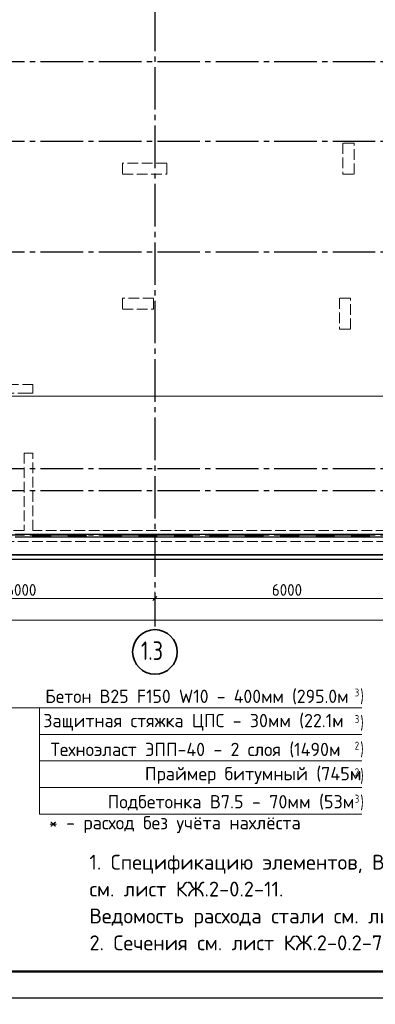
# Model space of a CAD drawing. Header units: millimetres. Extents: x 0 to 50400, y -145 to 35640.
# Tile 6 of 11: x 15465 to 23495, y -145 to 22104. Entities that reach past the tile are written whole.
import ezdxf

# ---------------------------------------------------------------- set-up
doc = ezdxf.new("R2010")
doc.units = ezdxf.units.MM
doc.linetypes.add('______2', pattern=[324, 240, -84])
doc.linetypes.add('______5', pattern=[1320, 960, -120, 120, -120])
for name, color, linetype, lineweight in [('Standard', 7, 'Continuous', 25), ('ЖБ Пилон', 7, 'Continuous', 35), ('ЖБ Плита Фундамента верхний уровень', 7, 'Continuous', 35), ('ЖБ Стена верхний уровень', 7, 'Continuous', 35), ('Общий01', 7, 'Continuous', 13), ('Позиционная метка номер позиции', 7, 'Continuous', 13), ('Размерная линия_ общее', 7, 'Continuous', 13), ('Текст_ общее', 7, 'Continuous', 25)]:
    doc.layers.add(name, color=color, linetype=linetype, lineweight=lineweight)
doc.layers.add('Оси', color=7, linetype='______5', lineweight=13, true_color=0x656565)
doc.styles.add('ISOCPEUR', font='txt')

msp = doc.modelspace()

# ---------------------------------------------------------------- linework, layer by layer
at = {"layer": 'Standard', "color": 7, "linetype": 'Continuous', "lineweight": 13, "transparency": 33554687}
msp.add_line((15910, 6554), (15910, 4154), dxfattribs=at)
at = {"layer": 'Standard', "color": 7, "linetype": 'Continuous', "lineweight": 25, "transparency": 33554687}
msp.add_lwpolyline([(0, 0), (50400, 0), (50400, 35640), (0, 35640), (0, 0)], close=True, dxfattribs=at)
at = {"layer": 'Standard', "color": 7, "linetype": 'Continuous', "lineweight": 50, "transparency": 33554687}
msp.add_lwpolyline([(2400, 35040), (49800, 35040), (49800, 600), (2400, 600), (2400, 35040)], close=True, dxfattribs=at)
at = {"layer": 'Standard', "color": 254, "linetype": 'Continuous', "lineweight": -3, "true_color": 0xc4c4ff, "transparency": 33554687}
msp.add_lwpolyline([(7915, 9912), (40315, 9912), (40315, 33012), (7915, 33012), (7915, 9912)], dxfattribs=at)
at = {"layer": 'ЖБ Пилон', "color": 253, "linetype": '______2', "lineweight": 13, "true_color": 0xa0a0a0, "transparency": 33554687}
for p, q in [((23015, 19312), (22765, 19312)), ((22765, 19312), (22765, 18612)), ((23015, 18612), (23015, 19312)), ((18785, 18862), (17785, 18862)), ((17785, 18862), (17785, 18612)), ((18785, 18612), (18785, 18862)), ((17785, 18612), (18785, 18612)), ((22765, 18612), (23015, 18612)), ((18485, 15812), (17785, 15812)), ((17785, 15812), (17785, 15562)), ((18485, 15562), (18485, 15812)), ((22935, 15812), (22685, 15812)), ((22685, 15812), (22685, 15112)), ((22935, 15112), (22935, 15812)), ((17785, 15562), (18485, 15562)), ((22685, 15112), (22935, 15112))]:
    msp.add_line(p, q, dxfattribs=at)
at = {"layer": 'ЖБ Плита Фундамента верхний уровень', "color": 7, "linetype": 'Continuous', "lineweight": 35, "transparency": 33554687}
msp.add_line((8715, 10012), (40215, 10012), dxfattribs=at)
at = {"layer": 'ЖБ Стена верхний уровень', "color": 253, "linetype": '______2', "lineweight": 13, "true_color": 0xa0a0a0, "transparency": 33554687}
for p, q in [((15765, 13862), (9265, 13862)), ((15765, 13662), (15765, 13862)), ((9265, 13662), (15565, 13662)), ((15565, 13662), (15765, 13662)), ((15565, 12312), (15765, 12312)), ((15565, 12312), (15565, 10562)), ((15765, 10562), (15765, 12312)), ((15565, 10562), (9265, 10562)), ((33465, 10562), (15765, 10562)), ((9265, 10312), (40165, 10312))]:
    msp.add_line(p, q, dxfattribs=at)
at = {"layer": 'Общий01', "color": 7, "linetype": 'Continuous', "lineweight": -3, "transparency": 33554687}
for p, q in [((16165, 10474), (15365, 10474)), ((15765, 10414), (15765, 10474)), ((16165, 10462), (15765, 10462)), ((16965, 10474), (16165, 10474)), ((16165, 10414), (16165, 10474)), ((16165, 10414), (16165, 10474)), ((16565, 10414), (16565, 10474)), ((16965, 10462), (16565, 10462)), ((17765, 10474), (16965, 10474)), ((16965, 10414), (16965, 10474)), ((16965, 10414), (16965, 10474)), ((17365, 10414), (17365, 10474)), ((17765, 10462), (17365, 10462)), ((18565, 10474), (17765, 10474)), ((17765, 10414), (17765, 10474)), ((17765, 10414), (17765, 10474)), ((18165, 10414), (18165, 10474)), ((18565, 10462), (18165, 10462)), ((19365, 10474), (18565, 10474)), ((18565, 10414), (18565, 10474)), ((18565, 10414), (18565, 10474)), ((18965, 10414), (18965, 10474)), ((19365, 10462), (18965, 10462)), ((20165, 10474), (19365, 10474)), ((19365, 10414), (19365, 10474)), ((19365, 10414), (19365, 10474)), ((19765, 10414), (19765, 10474)), ((20165, 10462), (19765, 10462)), ((20965, 10474), (20165, 10474)), ((20165, 10414), (20165, 10474)), ((20165, 10414), (20165, 10474)), ((20565, 10414), (20565, 10474)), ((20965, 10462), (20565, 10462)), ((21765, 10474), (20965, 10474)), ((20965, 10414), (20965, 10474)), ((20965, 10414), (20965, 10474)), ((21365, 10414), (21365, 10474)), ((21765, 10462), (21365, 10462)), ((22565, 10474), (21765, 10474)), ((21765, 10414), (21765, 10474)), ((21765, 10414), (21765, 10474)), ((22165, 10414), (22165, 10474)), ((22565, 10462), (22165, 10462)), ((23365, 10474), (22565, 10474)), ((22565, 10414), (22565, 10474)), ((22565, 10414), (22565, 10474)), ((22965, 10414), (22965, 10474)), ((23365, 10462), (22965, 10462)), ((24165, 10474), (23365, 10474)), ((23365, 10414), (23365, 10474)), ((23365, 10414), (23365, 10474)), ((16165, 10414), (15365, 10414)), ((16165, 10450), (15765, 10450)), ((16165, 10438), (15765, 10438)), ((16165, 10426), (15765, 10426)), ((16965, 10414), (16165, 10414)), ((16965, 10450), (16565, 10450)), ((16965, 10438), (16565, 10438)), ((16965, 10426), (16565, 10426)), ((17765, 10414), (16965, 10414)), ((17765, 10450), (17365, 10450)), ((17765, 10438), (17365, 10438)), ((17765, 10426), (17365, 10426)), ((18565, 10414), (17765, 10414)), ((18565, 10450), (18165, 10450)), ((18565, 10438), (18165, 10438)), ((18565, 10426), (18165, 10426)), ((19365, 10414), (18565, 10414)), ((19365, 10450), (18965, 10450)), ((19365, 10438), (18965, 10438)), ((19365, 10426), (18965, 10426)), ((20165, 10414), (19365, 10414)), ((20165, 10450), (19765, 10450)), ((20165, 10438), (19765, 10438)), ((20165, 10426), (19765, 10426)), ((20965, 10414), (20165, 10414)), ((20965, 10450), (20565, 10450)), ((20965, 10438), (20565, 10438)), ((20965, 10426), (20565, 10426)), ((21765, 10414), (20965, 10414)), ((21765, 10450), (21365, 10450)), ((21765, 10438), (21365, 10438)), ((21765, 10426), (21365, 10426)), ((22565, 10414), (21765, 10414)), ((22565, 10450), (22165, 10450)), ((22565, 10438), (22165, 10438)), ((22565, 10426), (22165, 10426)), ((23365, 10414), (22565, 10414)), ((23365, 10450), (22965, 10450)), ((23365, 10438), (22965, 10438)), ((23365, 10426), (22965, 10426)), ((24165, 10414), (23365, 10414))]:
    msp.add_line(p, q, dxfattribs=at)
at = {"layer": 'Оси', "color": 8, "linetype": '______5', "lineweight": -3, "transparency": 33554687}
for p, q in [((18515, 32912), (18515, 8389)), ((8015, 21162), (43012, 21162)), ((8015, 19362), (43012, 19362)), ((8015, 16862), (43012, 16862)), ((8015, 11962), (43012, 11962)), ((8015, 11462), (43012, 11462)), ((8015, 10462), (43012, 10462))]:
    msp.add_line(p, q, dxfattribs=at)
at = {"layer": 'Оси', "color": 7, "linetype": 'Continuous', "lineweight": 35, "transparency": 33554687}
msp.add_circle((18518, 7818), 503, dxfattribs=at)
at = {"layer": 'Позиционная метка номер позиции', "color": 7, "linetype": 'Continuous', "lineweight": 13, "transparency": 33554687}
for p, q in [((14728, 6554), (23188, 6554)), ((15910, 5954), (23188, 5954)), ((15910, 5354), (23188, 5354)), ((15910, 4754), (23188, 4754)), ((15910, 4154), (23188, 4154))]:
    msp.add_line(p, q, dxfattribs=at)
at = {"layer": 'Размерная линия_ общее', "color": 7, "linetype": 'Continuous', "lineweight": 13, "transparency": 33554687}
for p, q in [((8715, 13597), (40215, 13597)), ((18515, 9027), (18515, 9177)), ((12515, 9027), (18515, 9027)), ((18515, 9027), (18515, 8877)), ((18515, 9027), (24515, 9027)), ((9265, 8532), (40065, 8532))]:
    msp.add_line(p, q, dxfattribs=at)
at = {"layer": 'Размерная линия_ общее', "color": 7, "linetype": 'Continuous', "lineweight": 25, "transparency": 33554687}
msp.add_line((18470, 8982), (18560, 9072), dxfattribs=at)

# ---------------------------------------------------------------- texts
at = {"layer": 'Standard', "color": 7, "linetype": 'Continuous', "lineweight": 13, "transparency": 33554687, "insert": (17040, 3234), "char_height": 336, "width": 10539.48, "attachment_point": 1, "line_spacing_factor": 1.084337}
msp.add_mtext('\\A1;{\\fISOCPEUR|i0|b0;\\H335.999994;\\W1.000000;\\C7;1. Спецификацию элементов, Ведомость деталей}\\P{\\fISOCPEUR|i0|b0;\\H335.999994;\\W1.000000;\\C7;см. лист КЖ.2-0.2-11.}\\P{\\fISOCPEUR|i0|b0;\\H335.999994;\\W1.000000;\\C7;Ведомость расхода стали см. лист КЖ.2-0.2-1.1.}\\P{\\fISOCPEUR|i0|b0;\\H335.999994;\\W1.000000;\\C7;2. Сечения см. лист КЖ.2-0.2-7.}\\P', dxfattribs=at)
at = {"layer": 'Оси', "color": 7, "linetype": 'Continuous', "lineweight": 35, "transparency": 33554687, "insert": (18203, 7636), "char_height": 420, "width": 795.3, "attachment_point": 7, "style": 'ISOCPEUR'}
msp.add_mtext('\\W0.79;1.3', dxfattribs=at)
at = {"layer": 'Размерная линия_ общее', "color": 7, "linetype": 'Continuous', "lineweight": 25, "transparency": 33554687, "char_height": 264, "width": 861.71, "attachment_point": 7, "style": 'ISOCPEUR'}
for insert in [(15159, 9087), (21159, 9087)]:
    msp.add_mtext('\\W0.93;6000', dxfattribs=dict(at, insert=insert))
at = {"layer": 'Текст_ общее', "color": 7, "linetype": 'Continuous', "lineweight": 25, "transparency": 33554687, "attachment_point": 7, "style": 'ISOCPEUR'}
for s, insert, char_height, width in [('\\W0.97;Бетон В25 F150 W10 - 400мм (295.0м', (16042, 6635), 300, 7132.7), ('\\W0.78;3', (23032, 6810), 180, 195.85), ('\\W0.67;)', (23158, 6635), 300, 219.89), ('\\W0.98;Защитная стяжка ЦПС - 30мм (22.1м', (15997, 6035), 300, 7179.63), ('\\W0.78;3', (23032, 6210), 180, 195.85), ('\\W0.67;)', (23158, 6035), 300, 219.89), ('\\W0.78;2', (23032, 5610), 180, 195.85), ('\\W0.98;Техноэласт ЭПП-40 - 2 слоя (1490м', (16162, 5435), 300, 7014.24), ('\\W0.99;Праймер битумный (745м', (18292, 4835), 300, 4885.43), ('\\W0.67;)', (23158, 5435), 300, 219.89), ('\\W0.78;2', (23032, 5010), 180, 195.85), ('\\W0.67;)', (23158, 4835), 300, 219.89), ('\\W0.99;Подбетонка В7.5 - 70мм (53м', (17452, 4235), 300, 5725.31), ('\\W0.78;3', (23032, 4410), 180, 195.85), ('\\W0.67;)', (23158, 4235), 300, 219.89), ('\\W0.99;* - расход без учёта нахлёста', (16122, 3726), 300, 6280.67)]:
    msp.add_mtext(s, dxfattribs=dict(at, insert=insert, char_height=char_height, width=width))

doc.saveas('drawing.dxf')
